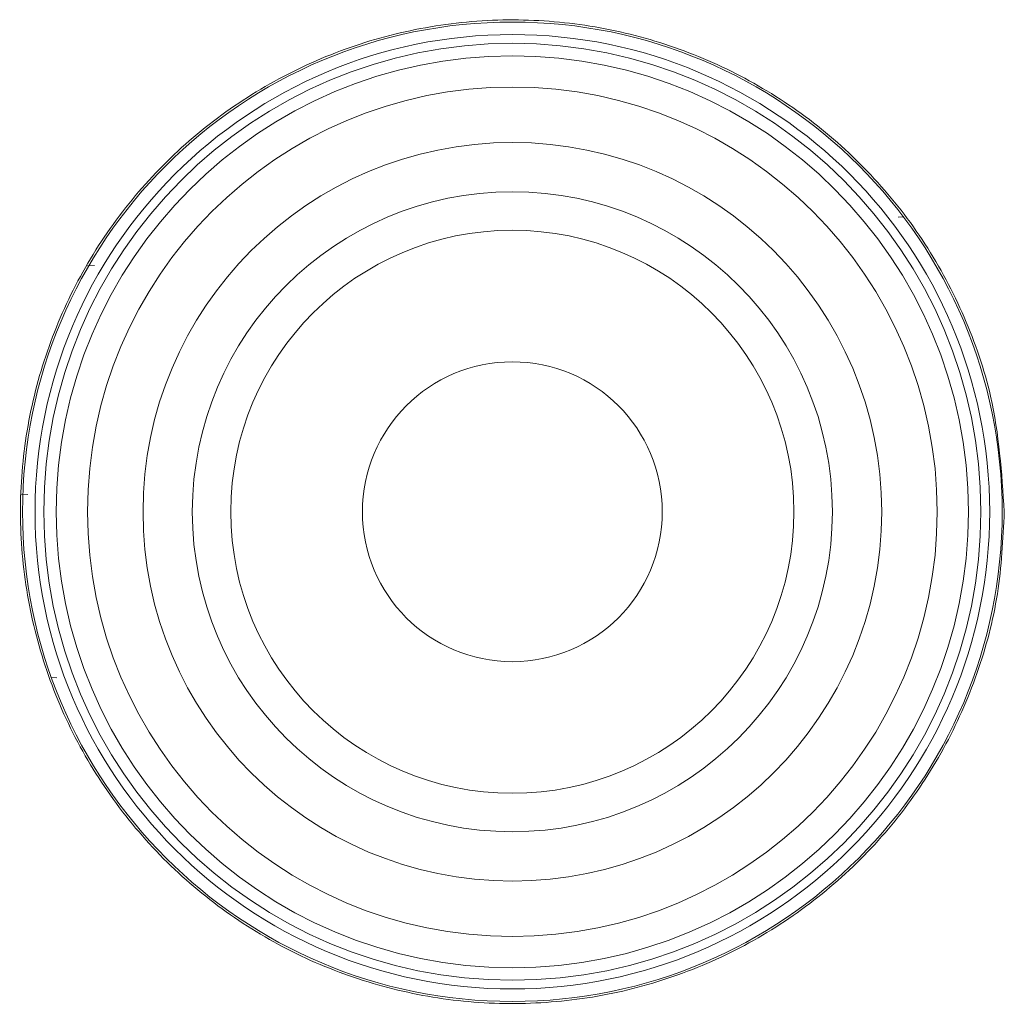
# Model space of a CAD drawing. Header units: inches. Extents: x 1.3 to 19.3, y 2.5 to 15.4.
# Tile 19 of 27: x 17.847 to 18.241, y 8.999 to 9.393. Entities that reach past the tile are written whole.
import ezdxf

# ---------------------------------------------------------------- set-up
doc = ezdxf.new("R2010")
doc.units = ezdxf.units.IN
doc.header["$MEASUREMENT"] = 0

msp = doc.modelspace()

# ---------------------------------------------------------------- linework, layer by layer
at = {"color": 7, "linetype": 'Continuous', "lineweight": 15}
for p, q in [((18.20121, 9.31462), (18.19896, 9.31448)), ((17.87734, 9.29512), (17.87451, 9.29494)), ((17.84809, 9.20324), (17.85067, 9.20341)), ((17.85991, 9.13021), (17.86225, 9.13006))]:
    msp.add_line(p, q, dxfattribs=at)
for radius in [0.196, 0.191, 0.1875, 0.1825, 0.17, 0.14779, 0.12806, 0.11267, 0.06]:
    msp.add_circle((18.04457, 9.19652), radius, dxfattribs=at)
msp.add_open_spline([(18.24142, 9.19652), (18.24087, 9.18554), (18.23979, 9.16356), (18.2313, 9.13152), (18.21791, 9.10137), (18.19966, 9.07377), (18.17695, 9.04963), (18.15046, 9.02945), (18.12083, 9.01407), (18.08906, 9.00379), (18.05607, 8.99912), (18.02293, 8.99992), (17.99054, 9.00633), (17.95969, 9.01788), (17.93123, 9.0345), (17.90575, 9.05562), (17.88417, 9.08087), (17.86695, 9.10945), (17.85489, 9.14061), (17.84814, 9.17326), (17.84708, 9.20647), (17.85145, 9.23923), (17.86128, 9.27068), (17.87608, 9.30011), (17.89569, 9.32666), (17.91951, 9.34978), (17.94704, 9.36855), (17.97736, 9.38257), (18.00963, 9.39116), (18.04273, 9.39432), (18.07576, 9.39178), (18.10779, 9.38393), (18.13798, 9.37079), (18.16571, 9.35288), (18.19005, 9.33045), (18.21053, 9.30419), (18.22613, 9.27473), (18.23859, 9.2388), (18.24038, 9.21209), (18.24142, 9.19652)], degree=3, knots=[0, 0, 0, 0, 0.026621, 0.053242, 0.079852, 0.106464, 0.133284, 0.160104, 0.187067, 0.214028, 0.240766, 0.267504, 0.294004, 0.320505, 0.347117, 0.373729, 0.400631, 0.427532, 0.454457, 0.481382, 0.508017, 0.534654, 0.561141, 0.58763, 0.614338, 0.641047, 0.668003, 0.694958, 0.721804, 0.748649, 0.775203, 0.801758, 0.828289, 0.854822, 0.88163, 0.908438, 0.935403, 0.962367, 1, 1, 1, 1], dxfattribs=at)

doc.saveas('drawing.dxf')
